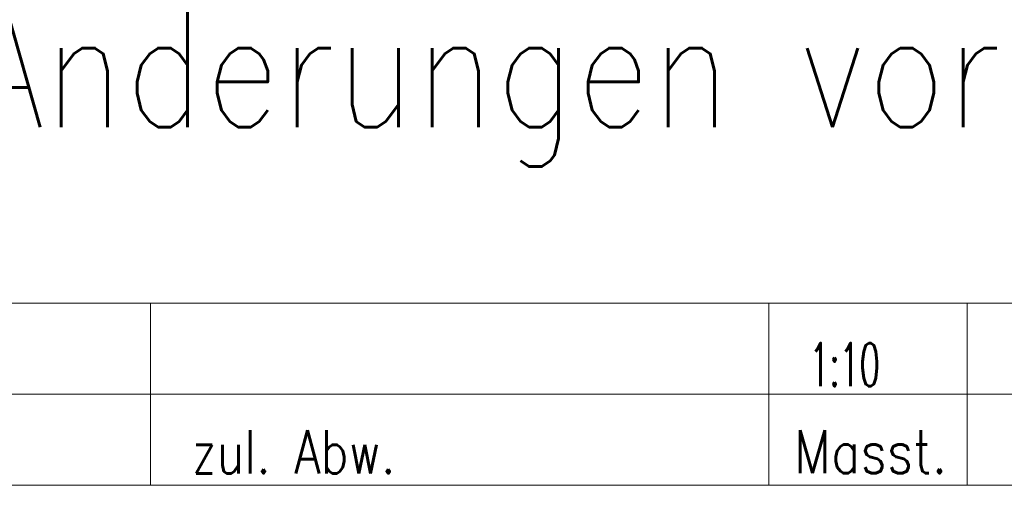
# Model space of a CAD drawing. Header units: millimetres. Extents: x 0 to 1189, y 0 to 841.
# Tile 17 of 26: x 1039 to 1085, y 44 to 65. Entities that reach past the tile are written whole.
import ezdxf

# ---------------------------------------------------------------- set-up
doc = ezdxf.new("R2010")
doc.units = ezdxf.units.MM
doc.layers.add('200', color=7, linetype='CONTINUOUS', true_color=0xffffff)
doc.layers.add('220', color=7, linetype='CONTINUOUS', true_color=0xffffff)
doc.styles.add('helvet', font='simplex.shx')
doc.styles.add('latin_extended', font='simplex.shx')

msp = doc.modelspace()

# ---------------------------------------------------------------- linework, layer by layer
at = {"layer": '220', "color": 1, "linetype": 'Continuous', "lineweight": 18}
msp.add_line((999, 52.3), (1179, 52.3), dxfattribs=at)
at = {"layer": '220', "color": 150, "linetype": 'Continuous', "lineweight": 18}
for p, q in [((1045.29, 43.84), (1045.29, 52.3)), ((1074, 52.3), (1074, 43.84)), ((1083.2, 52.3), (1083.2, 43.84)), ((999, 43.84), (1179, 43.84))]:
    msp.add_line(p, q, dxfattribs=at)
at = {"layer": '220', "color": 1, "linetype": 'Continuous', "lineweight": 13}
msp.add_line((999, 48.07), (1179, 48.07), dxfattribs=at)

# ---------------------------------------------------------------- texts
at = {"layer": '200', "color": 35, "linetype": 'Continuous', "lineweight": 18, "insert": (1000.454, 58.636), "char_height": 5.5, "attachment_point": 7, "line_spacing_factor": 0.963855, "style": 'latin_extended'}
msp.add_mtext('\\W0.8300;Technische Änderungen vorbehalten!', dxfattribs=at)
at = {"layer": '220', "color": 150, "linetype": 'Continuous', "lineweight": 18, "char_height": 2, "attachment_point": 7, "line_spacing_factor": 0.963855, "style": 'latin_extended'}
for s, insert in [('\\W0.5436;1:10', (1075.878, 48.44)), ('\\W1.0000;', (1084.782, 48.468)), ('\\W1.0000;', (1047.033, 48.382))]:
    msp.add_mtext(s, dxfattribs=dict(at, insert=insert))
at = {"layer": '220', "color": 1, "linetype": 'Continuous', "lineweight": 13, "char_height": 2, "attachment_point": 8, "line_spacing_factor": 0.903614, "style": 'helvet'}
for s, insert in [('\\W0.7945;zul. Abw.', (1051.935, 44.393)), ('\\W0.8393;Masst.', (1078.714, 44.397))]:
    msp.add_mtext(s, dxfattribs=dict(at, insert=insert))

doc.saveas('drawing.dxf')
